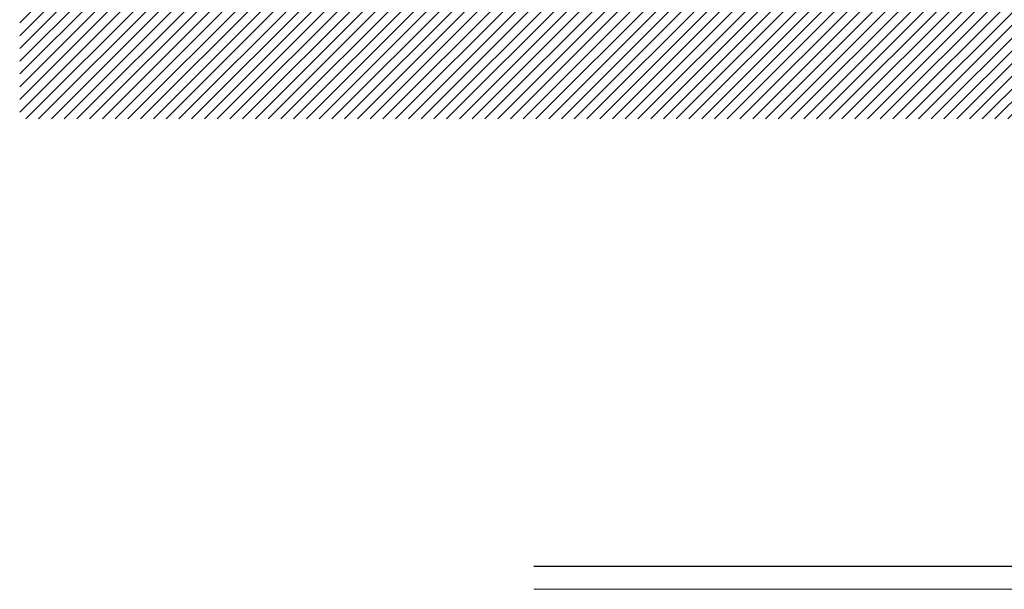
# Model space of a CAD drawing. Header units: metres. Extents: x -13 to 533, y -25 to 219.
# Tile 78 of 99: x 103.72 to 106.45, y 9.3 to 10.88. Entities that reach past the tile are written whole.
import ezdxf

# ---------------------------------------------------------------- set-up
doc = ezdxf.new("R2010")
doc.units = ezdxf.units.M
doc.layers.add('Textos', color=7, linetype='Continuous', lineweight=0)
doc.layers.add('TEXTURAS', color=7, linetype='Continuous', lineweight=5, true_color=0x8a8a8a)

msp = doc.modelspace()

# ---------------------------------------------------------------- hatches: boundary and pattern name
at = {"layer": 'TEXTURAS', "transparency": 33554503}
h = msp.add_hatch(dxfattribs=at)
h.set_pattern_fill('_USER', color=256, scale=0.025, angle=45, style=0, pattern_type=0)
h.set_pattern_definition([(45, (-5.188365, -33.338182), (-0.0176776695, 0.0176776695), [])])
h.paths.add_polyline_path([(114.7846, 11.1087), (112.3045, 11.1087), (112.0929, 11.1087), (112.3045, 11.1087), (112.3045, 11.2587), (109.2071, 11.2587), (106.3045, 11.2587), (106.3045, 11.1087), (105.7045, 11.1087), (103.7245, 11.1087), (103.7245, 10.6087), (114.7846, 10.6087)])
h.paths.add_polyline_path([(113.7205, 11.076), (113.7266, 11.0788), (113.7197, 11.0768)], flags=16)
h.paths.add_polyline_path([(113.7053, 11.0743), (113.7054, 11.0742), (113.7069, 11.0742)], flags=16)
h.paths.add_polyline_path([(114.1053, 11.0631), (114.1012, 11.0616), (114.1013, 11.0615), (114.1053, 11.0631)], flags=16)
h.paths.add_polyline_path([(114.0591, 11.0924), (114.0932, 11.0583), (114.0972, 11.0599), (114.0607, 11.0965)], flags=16)
h.paths.add_polyline_path([(114.0563, 11.0839), (114.0543, 11.0803), (114.081, 11.0536), (114.085, 11.0552)], flags=16)
h.paths.add_polyline_path([(114.0709, 11.0524), (114.0711, 11.0522), (114.0752, 11.0521)], flags=16)

# ---------------------------------------------------------------- linework, layer by layer
at = {"layer": 'Textos', "color": 3, "lineweight": 30}
msp.add_line((105.1496, 9.3684), (113.1278, 9.3684), dxfattribs=at)
at = {"layer": 'Textos', "color": 0}
msp.add_line((105.1496, 9.3041), (112.6711, 9.3041), dxfattribs=at)

doc.saveas('drawing.dxf')
